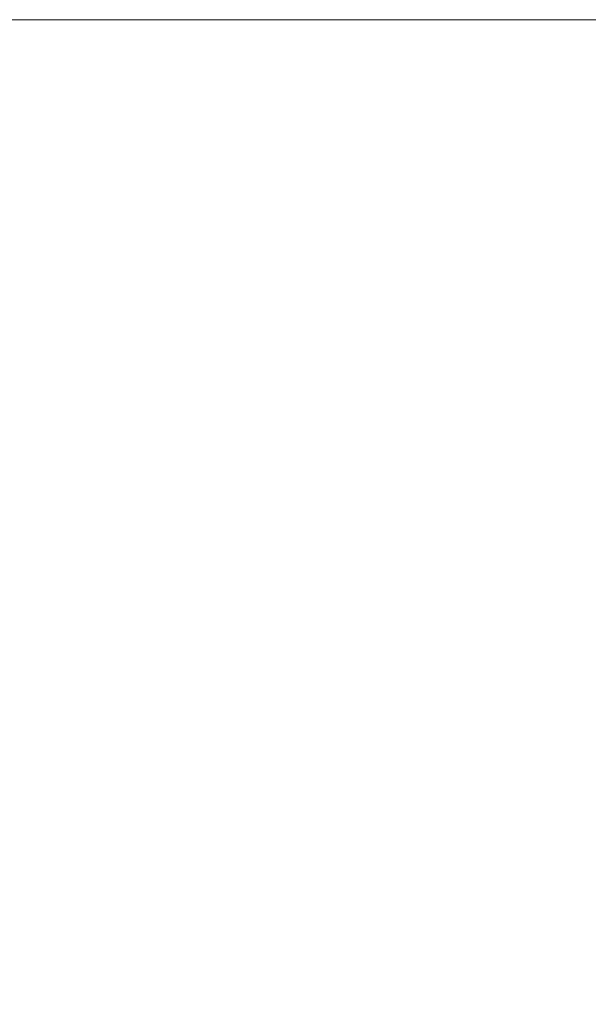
# Model space of a CAD drawing. Header units: millimetres. Extents: x 2270 to 2550, y -29847 to -29567.
# Tile 179 of 256: x 2277.39 to 2281.37, y -29714.39 to -29707.5. Entities that reach past the tile are written whole.
import ezdxf

# ---------------------------------------------------------------- set-up
doc = ezdxf.new("R2010")
doc.units = ezdxf.units.MM
doc.header["$LTSCALE"] = 25.4
doc.layers.add('Lighting-LED', color=7, linetype='Continuous', lineweight=5, true_color=0x000000)

msp = doc.modelspace()

# ---------------------------------------------------------------- linework, layer by layer
at = {"layer": 'Lighting-LED', "color": 18, "linetype": 'Continuous', "lineweight": 5, "true_color": 0x000000}
for points in [[(2410, -29707.5, -295.5), (2271.015, -29707.5, -295.5), (2271.6892, -29693.8776, -295.5)], [(2277.2725, -29694.4275, -176.4333), (2276.6255, -29707.5, -176.4333), (2286.0782, -29707.5, -170.5), (2286.6794, -29695.354, -170.5)], [(2410, -29707.5, -295.5), (2271.6892, -29721.1224, -295.5), (2271.015, -29707.5, -295.5)], [(2410, -29707.5, -295.5), (2273.6894, -29734.6138, -295.5), (2271.6892, -29721.1224, -295.5)], [(2410, -29707.5, -295.5), (2277.0019, -29747.8446, -295.5), (2273.6894, -29734.6138, -295.5)], [(2276.6255, -29707.5, -176.4333), (2277.2725, -29720.5725, -176.4333), (2286.6794, -29719.646, -170.5), (2286.0782, -29707.5, -170.5)], [(2410, -29707.5, -295.5), (2281.5995, -29760.6852, -295.5), (2277.0019, -29747.8446, -295.5)]]:
    msp.add_3dface(points, dxfattribs=at)

doc.saveas('drawing.dxf')
